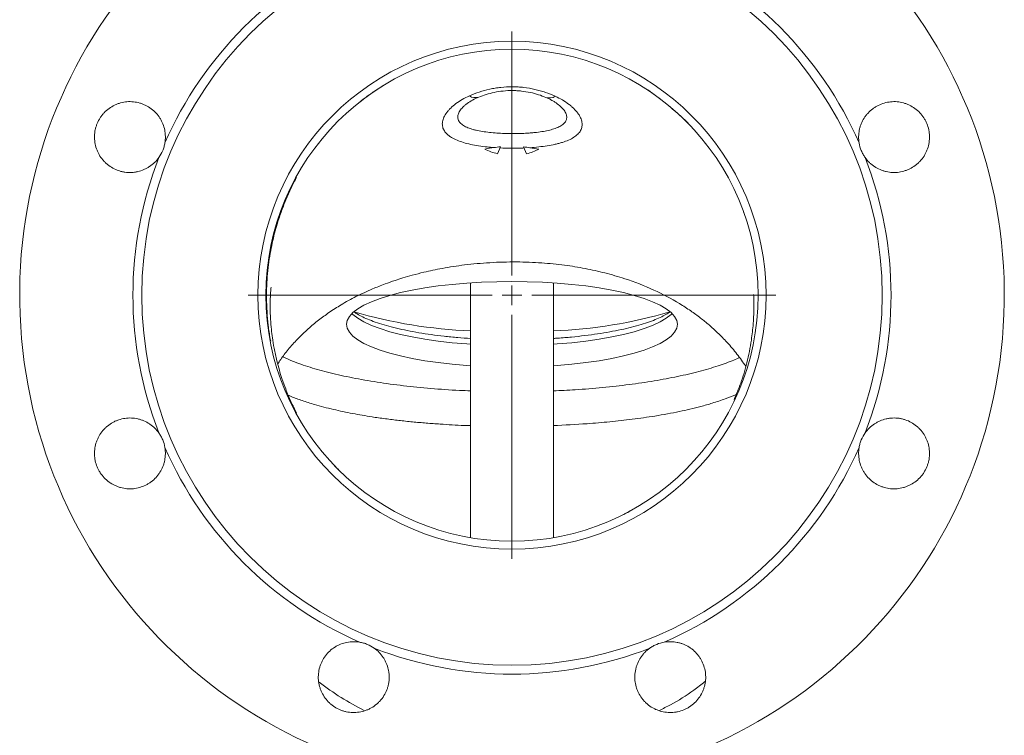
# Model space of a CAD drawing. Header units: millimetres. Extents: x 44 to 335, y -281 to 612.
# Tile 12 of 15: x 64 to 314, y 132 to 314. Entities that reach past the tile are written whole.
import ezdxf

# ---------------------------------------------------------------- set-up
doc = ezdxf.new("R2010")
doc.units = ezdxf.units.MM

# ---------------------------------------------------------------- blocks, each defined once
blk = doc.blocks.new('SW_CENTERMARKSYMBOL_0')
at = {"color": 0, "linetype": 'Continuous', "lineweight": 0}
for p, q in [((0, 5), (0, 67)), ((-5, 0), (-67, 0)), ((0, 0), (-2.5, 0)), ((0, 0), (0, 2.5)), ((0, 0), (0, -2.5)), ((0, 0), (2.5, 0)), ((5, 0), (67, 0)), ((0, -5), (0, -67))]:
    blk.add_line(p, q, dxfattribs=at)

msp = doc.modelspace()

# ---------------------------------------------------------------- linework, layer by layer
at = {"color": 7, "linetype": 'Continuous', "lineweight": 15}
for p, q in [((156.46, 297.45), (153.29, 295.38)), ((186.23, 281.92), (185.45, 280.15)), ((192.11, 281.89), (192.87, 280.15)), ((178.66, 247.34), (178.66, 182.58)), ((199.66, 182.58), (199.66, 247.34)), ((145.08, 199.88), (143.67, 201.38)), ((219, 189.32), (218.45, 188.98)), ((219.01, 189.32), (219, 189.32)), ((219.64, 189.7), (219.01, 189.32))]:
    msp.add_line(p, q, dxfattribs=at)
at = {"color": 8, "linetype": 'Continuous', "lineweight": 15}
for p, q in [((234.13, 287.6), (234.66, 287.04)), ((247.96, 265.37), (247.82, 265.41))]:
    msp.add_line(p, q, dxfattribs=at)
at = {"color": 7, "linetype": 'Continuous', "lineweight": 15, "flags": 128}
for points in [[(178.66, 226.29), (177.67, 226.36), (173.99, 226.68), (170.44, 227.08), (167.05, 227.57), (163.85, 228.14), (160.87, 228.78), (158.12, 229.49), (155.65, 230.26), (153.45, 231.09), (151.56, 231.97), (150, 232.89), (148.77, 233.84), (147.88, 234.82), (147.34, 235.81), (147.16, 236.82), (147.34, 237.82), (147.88, 238.81), (148.77, 239.79), (150, 240.74), (151.56, 241.66), (153.45, 242.54), (155.65, 243.37), (158.12, 244.14), (160.87, 244.85), (163.85, 245.49), (167.05, 246.06), (170.44, 246.55), (173.99, 246.95), (177.67, 247.27), (181.44, 247.5), (185.29, 247.64), (189.16, 247.69)], [(189.16, 247.69), (193.04, 247.64), (196.88, 247.5), (200.66, 247.27), (204.33, 246.95), (207.88, 246.55), (211.27, 246.06), (214.47, 245.49), (217.46, 244.85), (220.2, 244.14), (222.68, 243.37), (224.87, 242.54), (226.76, 241.66), (228.33, 240.74), (229.56, 239.79), (230.45, 238.81), (230.98, 237.82), (231.16, 236.82), (230.98, 235.81), (230.45, 234.82), (229.56, 233.84), (228.33, 232.89), (226.76, 231.97), (224.87, 231.09), (222.68, 230.26), (220.2, 229.49), (217.46, 228.78), (214.47, 228.14), (211.27, 227.57), (207.88, 227.08), (204.33, 226.68), (200.66, 226.36), (199.66, 226.29)]]:
    msp.add_lwpolyline(points, dxfattribs=at)
at = {"color": 8, "linetype": 'Continuous', "lineweight": 15, "flags": 128}
for points in [[(148.5, 239.54), (148.77, 239.29), (150, 238.34), (151.56, 237.42), (153.45, 236.54), (155.65, 235.71), (158.12, 234.94), (160.87, 234.23), (163.85, 233.59), (167.05, 233.02), (170.44, 232.53), (173.99, 232.13), (177.67, 231.81), (178.66, 231.74)], [(199.66, 231.74), (200.66, 231.81), (204.33, 232.13), (207.88, 232.53), (211.27, 233.02), (214.47, 233.59), (217.46, 234.23), (220.2, 234.94), (222.68, 235.71), (224.87, 236.54), (226.76, 237.42), (228.33, 238.34), (229.56, 239.29), (229.82, 239.54)]]:
    msp.add_lwpolyline(points, dxfattribs=at)
at = {"color": 7, "linetype": 'Continuous', "lineweight": 15}
for radius in [94, 64.5, 62.5]:
    msp.add_circle((189.16, 244.2), radius, dxfattribs=at)
for centre, radius, start, end in [((189.16, 244.2), 125, 97.2522, 82.7478), ((189.16, 244.2), 96.25, 113.6937, 156.3063), ((189.16, 244.2), 96.25, 23.6937, 66.3063), ((179.88, 297.12), 2.74, 236.4643, 287.996), ((198.63, 297.04), 2.74, 251.5568, 303.1608), ((188.69, 293.75), 13.99, 242.5388, 256.6176), ((189.62, 293.79), 14.03, 283.3948, 297.0446), ((189.16, 244.2), 96.25, 158.6937, 201.3063), ((189.16, 244.2), 96.25, 338.6937, 21.3063), ((183.04, 354.83), 119.75, 253.4968, 267.9046), ((195.6, 352.91), 117.82, 271.9766, 286.6219), ((189.16, 244.2), 96.25, 203.6937, 246.3063), ((189.16, 244.2), 96.25, 293.6937, 336.3063), ((189.16, 244.2), 96.25, 248.6937, 291.3063)]:
    msp.add_arc(centre, radius, start, end, dxfattribs=at)
for points in [[(152.7, 294.96), (152.89, 295.1), (153.28, 295.37), (153.66, 295.63), (153.85, 295.77)], [(152.7, 294.96), (152.69, 294.95), (152.68, 294.94), (152.67, 294.93)], [(235.21, 286.45), (235.2, 286.46), (235.19, 286.47), (235.18, 286.48)], [(184.59, 281.71), (183.8, 281.61), (183.02, 281.49), (182.24, 281.34)], [(186.23, 281.92), (185.68, 281.85), (185.13, 281.78), (184.59, 281.71)], [(193.68, 281.68), (193.16, 281.75), (192.63, 281.82), (192.11, 281.89)], [(196, 281.3), (195.23, 281.45), (194.46, 281.58), (193.68, 281.68)], [(144.26, 200.72), (144.27, 200.71), (144.27, 200.71), (144.28, 200.7)], [(145.56, 199.42), (145.34, 199.63), (144.91, 200.05), (144.49, 200.49), (144.28, 200.7)], [(219.11, 189.34), (218.85, 189.2), (218.33, 188.92), (217.8, 188.64), (217.54, 188.51)], [(219.11, 189.34), (219.11, 189.34), (219.12, 189.34), (219.12, 189.34)]]:
    msp.add_open_spline(points, degree=3, dxfattribs=at)
for points, knots in [([(178.37, 294.84), (179.95, 295.55), (181.65, 296.13), (183.96, 296.64), (184.43, 296.73), (185.38, 296.88), (185.86, 296.95), (187.29, 297.1), (188.26, 297.16), (189.72, 297.15), (190.21, 297.14), (191.19, 297.08), (191.68, 297.04), (193.12, 296.87), (194.06, 296.71), (195.43, 296.39), (195.88, 296.28), (196.78, 296.02), (197.22, 295.88), (198.51, 295.44), (199.33, 295.11), (200.13, 294.75)], [0, 0, 0, 0, 0.25, 0.25, 0.3125, 0.3125, 0.375, 0.375, 0.5, 0.5, 0.5625, 0.5625, 0.625, 0.625, 0.75, 0.75, 0.8125, 0.8125, 0.875, 0.875, 1, 1, 1, 1]), ([(197.76, 294.44), (197.17, 294.7), (196.54, 294.93), (195.22, 295.36), (194.52, 295.54), (193.09, 295.85), (192.34, 295.98), (191.19, 296.1), (190.8, 296.14), (190.01, 296.18), (189.62, 296.19), (188.45, 296.2), (187.68, 296.16), (186.14, 296), (185.38, 295.88), (183.94, 295.58), (183.26, 295.4), (181.95, 294.99), (181.33, 294.76), (180.73, 294.52)], [0, 0, 0, 0, 0.125, 0.125, 0.25, 0.25, 0.375, 0.375, 0.4375, 0.4375, 0.5, 0.5, 0.625, 0.625, 0.75, 0.75, 0.875, 0.875, 1, 1, 1, 1]), ([(227.35, 293.6), (226.86, 293.98), (225.69, 294.88), (224.37, 295.87), (223.56, 296.41), (223.45, 296.48)], [0, 0, 0, 0, 0.381044, 0.912102, 1, 1, 1, 1]), ([(101.03, 282.87), (101.12, 283.42), (101.16, 283.96), (101.15, 284.78), (101.13, 285.05), (101.08, 285.59), (101.03, 285.87), (100.87, 286.68), (100.72, 287.2), (100.42, 287.96), (100.3, 288.21), (100.06, 288.7), (99.92, 288.94), (99.48, 289.63), (99.15, 290.06), (98.41, 290.87), (98, 291.24), (97.13, 291.9), (96.67, 292.18), (95.93, 292.55), (95.68, 292.66), (95.17, 292.86), (94.91, 292.95), (94.12, 293.18), (93.59, 293.28), (92.77, 293.36), (92.49, 293.37), (91.94, 293.38), (91.67, 293.37), (90.86, 293.3), (90.32, 293.21), (89.52, 292.99), (89.26, 292.9), (88.75, 292.71), (88.5, 292.61), (87.76, 292.25), (87.29, 291.97), (86.4, 291.32), (85.99, 290.96), (85.43, 290.37), (85.25, 290.16), (84.91, 289.73), (84.75, 289.5), (84.3, 288.81), (84.05, 288.33), (83.74, 287.57), (83.64, 287.32), (83.48, 286.79), (83.41, 286.53), (83.24, 285.72), (83.17, 285.18), (83.14, 284.09), (83.18, 283.54), (83.34, 282.46), (83.48, 281.93), (83.75, 281.15), (83.85, 280.9), (84.08, 280.4), (84.2, 280.15), (84.61, 279.44), (84.92, 279), (85.45, 278.37), (85.64, 278.16), (86.03, 277.78), (86.23, 277.6), (86.86, 277.08), (87.31, 276.77), (88.28, 276.24), (88.78, 276.02), (89.55, 275.76), (89.81, 275.68), (90.35, 275.56), (90.62, 275.5), (91.43, 275.39), (91.98, 275.36), (92.8, 275.4), (93.07, 275.42), (93.61, 275.49), (93.88, 275.54), (94.69, 275.72), (95.2, 275.89), (95.95, 276.21), (96.2, 276.33), (96.68, 276.6), (96.92, 276.74), (97.6, 277.19), (98.03, 277.54), (98.81, 278.3), (99.17, 278.72), (99.49, 279.17)], [0, 0, 0, 0, 0.03125, 0.03125, 0.046875, 0.046875, 0.0625, 0.0625, 0.09375, 0.09375, 0.109375, 0.109375, 0.125, 0.125, 0.15625, 0.15625, 0.1875, 0.1875, 0.21875, 0.21875, 0.234375, 0.234375, 0.25, 0.25, 0.28125, 0.28125, 0.296875, 0.296875, 0.3125, 0.3125, 0.34375, 0.34375, 0.359375, 0.359375, 0.375, 0.375, 0.40625, 0.40625, 0.4375, 0.4375, 0.453125, 0.453125, 0.46875, 0.46875, 0.5, 0.5, 0.515625, 0.515625, 0.53125, 0.53125, 0.5625, 0.5625, 0.59375, 0.59375, 0.625, 0.625, 0.640625, 0.640625, 0.65625, 0.65625, 0.6875, 0.6875, 0.703125, 0.703125, 0.71875, 0.71875, 0.75, 0.75, 0.78125, 0.78125, 0.796875, 0.796875, 0.8125, 0.8125, 0.84375, 0.84375, 0.859375, 0.859375, 0.875, 0.875, 0.90625, 0.90625, 0.921875, 0.921875, 0.9375, 0.9375, 0.96875, 0.96875, 1, 1, 1, 1]), ([(184.59, 281.71), (184.2, 281.74), (183.82, 281.77), (183.06, 281.84), (182.68, 281.88), (181.58, 282.02), (180.86, 282.12), (179.49, 282.35), (178.83, 282.48), (177.57, 282.78), (176.96, 282.95), (175.27, 283.5), (174.31, 283.93), (173.35, 284.57), (173.16, 284.7), (172.83, 284.98), (172.67, 285.12), (172.25, 285.55), (172.02, 285.86), (171.77, 286.34), (171.69, 286.5), (171.58, 286.84), (171.54, 287.02), (171.45, 287.55), (171.46, 287.91), (171.58, 288.65), (171.7, 289.04), (172.06, 289.82), (172.29, 290.21), (172.73, 290.79), (172.89, 290.98), (173.23, 291.37), (173.42, 291.56), (174.01, 292.14), (174.45, 292.51), (175.43, 293.23), (175.96, 293.58), (177.11, 294.24), (177.72, 294.55), (178.37, 294.84)], [0, 0, 0, 0, 0.03125, 0.03125, 0.0625, 0.0625, 0.125, 0.125, 0.1875, 0.1875, 0.25, 0.25, 0.375, 0.375, 0.40625, 0.40625, 0.4375, 0.4375, 0.5, 0.5, 0.53125, 0.53125, 0.5625, 0.5625, 0.625, 0.625, 0.6875, 0.6875, 0.75, 0.75, 0.78125, 0.78125, 0.8125, 0.8125, 0.875, 0.875, 0.9375, 0.9375, 1, 1, 1, 1]), ([(180.73, 294.52), (180.18, 294.29), (179.66, 294.04), (178.67, 293.5), (178.22, 293.22), (177.61, 292.77), (177.41, 292.62), (177.04, 292.31), (176.87, 292.16), (176.39, 291.68), (176.13, 291.36), (175.71, 290.72), (175.56, 290.39), (175.39, 289.77), (175.37, 289.47), (175.43, 289.03), (175.47, 288.89), (175.57, 288.61), (175.64, 288.48), (175.89, 288.09), (176.11, 287.86), (176.52, 287.52), (176.68, 287.42), (177.01, 287.21), (177.18, 287.11), (177.74, 286.83), (178.15, 286.67), (178.83, 286.44), (179.06, 286.37), (179.55, 286.24), (179.8, 286.17), (180.59, 285.99), (181.13, 285.89), (182.26, 285.7), (182.85, 285.63), (184.06, 285.49), (184.69, 285.44), (186.59, 285.3), (187.88, 285.26), (189.52, 285.26), (189.85, 285.26), (190.51, 285.27), (190.83, 285.28), (191.81, 285.3), (192.45, 285.33), (193.4, 285.4), (193.71, 285.42), (194.33, 285.47), (194.65, 285.5), (195.56, 285.59), (196.15, 285.67), (197.29, 285.84), (197.83, 285.94), (198.88, 286.18), (199.37, 286.31), (200.05, 286.53), (200.27, 286.6), (200.69, 286.77), (200.89, 286.86), (201.45, 287.13), (201.78, 287.33), (202.33, 287.77), (202.56, 288.01), (202.89, 288.52), (203, 288.79), (203.06, 289.23), (203.07, 289.38), (203.05, 289.68), (203.02, 289.84), (202.89, 290.3), (202.75, 290.62), (202.44, 291.1), (202.32, 291.27), (202.05, 291.59), (201.91, 291.75), (201.43, 292.22), (201.07, 292.53), (200.45, 292.99), (200.24, 293.13), (199.79, 293.42), (199.55, 293.56), (198.83, 293.96), (198.31, 294.21), (197.76, 294.44)], [0, 0, 0, 0, 0.03125, 0.03125, 0.0625, 0.0625, 0.078125, 0.078125, 0.09375, 0.09375, 0.125, 0.125, 0.15625, 0.15625, 0.1875, 0.1875, 0.203125, 0.203125, 0.21875, 0.21875, 0.25, 0.25, 0.265625, 0.265625, 0.28125, 0.28125, 0.3125, 0.3125, 0.328125, 0.328125, 0.34375, 0.34375, 0.375, 0.375, 0.40625, 0.40625, 0.4375, 0.4375, 0.5, 0.5, 0.515625, 0.515625, 0.53125, 0.53125, 0.5625, 0.5625, 0.578125, 0.578125, 0.59375, 0.59375, 0.625, 0.625, 0.65625, 0.65625, 0.6875, 0.6875, 0.703125, 0.703125, 0.71875, 0.71875, 0.75, 0.75, 0.78125, 0.78125, 0.8125, 0.8125, 0.828125, 0.828125, 0.84375, 0.84375, 0.875, 0.875, 0.890625, 0.890625, 0.90625, 0.90625, 0.9375, 0.9375, 0.953125, 0.953125, 0.96875, 0.96875, 1, 1, 1, 1]), ([(200.13, 294.75), (200.77, 294.45), (201.38, 294.14), (202.51, 293.47), (203.04, 293.12), (203.78, 292.57), (204.01, 292.38), (204.45, 292.01), (204.66, 291.82), (205.24, 291.24), (205.58, 290.85), (206.02, 290.27), (206.15, 290.07), (206.38, 289.67), (206.48, 289.48), (206.75, 288.9), (206.87, 288.52), (206.98, 287.77), (206.99, 287.4), (206.87, 286.7), (206.75, 286.36), (206.4, 285.72), (206.16, 285.41), (205.59, 284.84), (205.25, 284.57), (204.46, 284.07), (204.02, 283.83), (203.05, 283.4), (202.52, 283.21), (201.67, 282.94), (201.37, 282.86), (200.76, 282.7), (200.45, 282.62), (199.49, 282.4), (198.82, 282.28), (197.43, 282.05), (196.71, 281.96), (195.21, 281.8), (194.45, 281.73), (193.68, 281.68)], [0, 0, 0, 0, 0.0625, 0.0625, 0.125, 0.125, 0.15625, 0.15625, 0.1875, 0.1875, 0.25, 0.25, 0.28125, 0.28125, 0.3125, 0.3125, 0.375, 0.375, 0.4375, 0.4375, 0.5, 0.5, 0.5625, 0.5625, 0.625, 0.625, 0.6875, 0.6875, 0.75, 0.75, 0.78125, 0.78125, 0.8125, 0.8125, 0.875, 0.875, 0.9375, 0.9375, 1, 1, 1, 1]), ([(234.66, 287.05), (233.99, 287.74), (232.79, 288.99), (230.9, 290.7), (229.54, 291.86), (228.74, 292.5), (228.56, 292.65)], [0, 0, 0, 0, 0.379152, 0.683918, 0.929565, 1, 1, 1, 1]), ([(278.83, 279.17), (279.15, 278.72), (279.51, 278.3), (280.09, 277.73), (280.3, 277.55), (280.72, 277.21), (280.94, 277.04), (281.63, 276.59), (282.11, 276.33), (282.86, 276), (283.11, 275.91), (283.64, 275.74), (283.9, 275.66), (284.7, 275.48), (285.24, 275.41), (286.33, 275.36), (286.89, 275.39), (287.97, 275.54), (288.5, 275.67), (289.28, 275.93), (289.54, 276.03), (290.04, 276.25), (290.28, 276.37), (291, 276.76), (291.45, 277.07), (292.09, 277.59), (292.29, 277.78), (292.68, 278.16), (292.87, 278.36), (293.4, 278.99), (293.71, 279.43), (294.12, 280.15), (294.24, 280.39), (294.47, 280.89), (294.57, 281.14), (294.84, 281.91), (294.98, 282.45), (295.15, 283.54), (295.18, 284.08), (295.16, 284.9), (295.14, 285.17), (295.07, 285.71), (295.03, 285.99), (294.86, 286.79), (294.69, 287.31), (294.38, 288.07), (294.27, 288.32), (294.01, 288.8), (293.87, 289.04), (293.43, 289.73), (293.09, 290.16), (292.34, 290.95), (291.92, 291.32), (291.04, 291.96), (290.57, 292.24), (289.83, 292.6), (289.58, 292.71), (289.07, 292.9), (288.81, 292.99), (288.02, 293.2), (287.48, 293.3), (286.66, 293.37), (286.38, 293.38), (285.84, 293.37), (285.56, 293.36), (284.75, 293.28), (284.21, 293.18), (283.15, 292.87), (282.64, 292.68), (281.91, 292.31), (281.68, 292.18), (281.21, 291.89), (280.98, 291.74), (280.32, 291.24), (279.92, 290.88), (279.37, 290.27), (279.19, 290.07), (278.86, 289.63), (278.7, 289.4), (278.26, 288.71), (278.01, 288.22), (277.71, 287.46), (277.62, 287.2), (277.46, 286.68), (277.4, 286.41), (277.24, 285.6), (277.18, 285.06), (277.16, 283.97), (277.2, 283.42), (277.3, 282.87)], [0, 0, 0, 0, 0.03125, 0.03125, 0.046875, 0.046875, 0.0625, 0.0625, 0.09375, 0.09375, 0.109375, 0.109375, 0.125, 0.125, 0.15625, 0.15625, 0.1875, 0.1875, 0.21875, 0.21875, 0.234375, 0.234375, 0.25, 0.25, 0.28125, 0.28125, 0.296875, 0.296875, 0.3125, 0.3125, 0.34375, 0.34375, 0.359375, 0.359375, 0.375, 0.375, 0.40625, 0.40625, 0.4375, 0.4375, 0.453125, 0.453125, 0.46875, 0.46875, 0.5, 0.5, 0.515625, 0.515625, 0.53125, 0.53125, 0.5625, 0.5625, 0.59375, 0.59375, 0.625, 0.625, 0.640625, 0.640625, 0.65625, 0.65625, 0.6875, 0.6875, 0.703125, 0.703125, 0.71875, 0.71875, 0.75, 0.75, 0.78125, 0.78125, 0.796875, 0.796875, 0.8125, 0.8125, 0.84375, 0.84375, 0.859375, 0.859375, 0.875, 0.875, 0.90625, 0.90625, 0.921875, 0.921875, 0.9375, 0.9375, 0.96875, 0.96875, 1, 1, 1, 1]), ([(99.49, 279.17), (99.88, 279.71), (100.21, 280.3), (100.6, 281.25), (100.71, 281.57), (100.9, 282.22), (100.97, 282.54), (101.03, 282.87)], [0, 0, 0, 0, 0.5, 0.5, 0.75, 0.75, 1, 1, 1, 1]), ([(277.3, 282.87), (277.41, 282.21), (277.59, 281.57), (277.98, 280.62), (278.13, 280.31), (278.46, 279.72), (278.64, 279.44), (278.83, 279.17)], [0, 0, 0, 0, 0.5, 0.5, 0.75, 0.75, 1, 1, 1, 1]), ([(192.28, 281.6), (191.77, 281.58), (191.25, 281.56), (190.21, 281.54), (189.68, 281.54), (188.11, 281.54), (187.07, 281.57), (186.05, 281.62)], [0, 0, 0, 0, 0.25, 0.25, 0.5, 0.5, 1, 1, 1, 1]), ([(129.67, 226.73), (129.92, 227.12), (130.68, 228.3), (132.37, 230.5), (134.7, 233.13), (137.31, 235.63), (140, 237.86), (142.79, 239.89), (145.93, 241.91), (149.61, 243.93), (153.36, 245.67), (156.69, 247), (159.28, 247.91), (161.59, 248.65), (164.01, 249.35), (167.32, 250.19), (171.74, 251.12), (177.32, 251.97), (183.64, 252.55), (190.19, 252.72), (196.54, 252.48), (202.35, 251.9), (207.71, 251.04), (212.81, 249.9), (218.67, 248.2), (225.09, 245.71), (230.59, 242.8), (234.47, 240.3), (236.97, 238.49), (239.24, 236.64), (241.51, 234.58), (243.91, 232.12), (246.34, 229.29), (247.79, 227.19), (248.52, 226.14)], [0, 0, 0, 0, 0.011525, 0.034828, 0.060919, 0.088404, 0.114267, 0.138655, 0.166277, 0.198369, 0.232715, 0.258411, 0.278409, 0.293931, 0.312376, 0.334823, 0.370314, 0.412733, 0.459577, 0.509743, 0.556164, 0.598852, 0.637903, 0.675603, 0.714218, 0.772638, 0.827626, 0.852923, 0.875891, 0.896509, 0.918029, 0.943216, 0.971712, 1, 1, 1, 1]), ([(134.48, 214.26), (133.98, 215.25), (132.95, 217.29), (131.75, 220.18), (130.79, 222.85), (130.06, 225.23), (129.37, 227.79), (128.77, 230.58), (128.33, 233.27), (128.04, 235.67), (127.83, 238.24), (127.74, 240.99), (127.78, 243.34), (127.88, 245.06), (127.98, 246.16), (127.98, 246.22), (127.98, 246.25)], [0, 0, 0, 0, 0.080452, 0.167078, 0.238354, 0.295201, 0.35767, 0.440292, 0.509947, 0.567422, 0.641066, 0.72454, 0.795754, 0.859207, 0.924702, 1, 1, 1, 1]), ([(250.52, 244.41), (250.52, 244.36), (250.52, 244.26), (250.59, 242.75), (250.6, 240.22), (250.43, 236.79), (249.92, 232.26), (248.9, 227.13), (247.4, 222.05), (246.13, 219.05), (245.55, 217.68)], [0, 0, 0, 0, 0.099856, 0.200605, 0.30029, 0.408221, 0.530894, 0.703126, 0.864258, 1, 1, 1, 1]), ([(178.66, 233.21), (177.57, 233.29), (175.29, 233.45), (171.95, 233.78), (168.65, 234.19), (165.5, 234.67), (162.53, 235.22), (159.77, 235.83), (157.23, 236.48), (154.95, 237.19), (152.93, 237.92), (151.21, 238.68), (149.92, 239.36), (149.33, 239.77), (149.1, 239.93)], [0, 0, 0, 0, 0.08086, 0.168489, 0.256021, 0.34342, 0.430643, 0.51763, 0.604304, 0.690559, 0.776254, 0.8612, 0.945166, 1, 1, 1, 1]), ([(229.31, 239.99), (229.16, 239.88), (228.69, 239.53), (227.58, 238.92), (226, 238.18), (224.12, 237.44), (221.96, 236.74), (219.53, 236.07), (216.88, 235.45), (214, 234.88), (210.93, 234.37), (207.69, 233.93), (204.31, 233.57), (201.62, 233.33), (200.04, 233.24), (199.66, 233.22)], [0, 0, 0, 0, 0.037616, 0.118606, 0.200807, 0.284195, 0.36856, 0.45368, 0.539366, 0.625473, 0.711893, 0.798545, 0.88537, 0.972321, 1, 1, 1, 1]), ([(130.95, 228.57), (131.76, 228.19), (133.77, 227.25), (137.82, 225.87), (142.9, 224.45), (148.62, 223.19), (154.85, 222.09), (161.51, 221.18), (168.52, 220.49), (174.27, 220.07), (177.71, 219.95), (178.66, 219.91)], [0, 0, 0, 0, 0.083825, 0.20845, 0.332679, 0.456941, 0.581601, 0.70585, 0.829016, 0.952583, 1, 1, 1, 1]), ([(199.66, 219.91), (201.51, 219.99), (205.77, 220.18), (212.22, 220.72), (218.95, 221.47), (225.33, 222.41), (231.28, 223.53), (236.73, 224.81), (241.48, 226.22), (244.88, 227.42), (246.45, 228.16), (246.91, 228.38)], [0, 0, 0, 0, 0.0938218, 0.2162006, 0.3389648, 0.4613515, 0.5850306, 0.709094, 0.832779, 0.9505956, 1, 1, 1, 1]), ([(99.49, 209.22), (99.17, 209.67), (98.82, 210.09), (98.23, 210.66), (98.03, 210.84), (97.6, 211.18), (97.38, 211.35), (96.69, 211.8), (96.22, 212.06), (95.47, 212.39), (95.21, 212.48), (94.69, 212.65), (94.42, 212.73), (93.62, 212.91), (93.08, 212.98), (91.99, 213.03), (91.43, 213), (90.35, 212.85), (89.82, 212.72), (89.05, 212.46), (88.79, 212.36), (88.28, 212.14), (88.04, 212.02), (87.32, 211.63), (86.87, 211.32), (86.24, 210.8), (86.03, 210.61), (85.64, 210.23), (85.45, 210.03), (84.93, 209.41), (84.61, 208.96), (84.2, 208.24), (84.08, 208), (83.85, 207.5), (83.75, 207.25), (83.48, 206.48), (83.35, 205.94), (83.18, 204.85), (83.14, 204.31), (83.17, 203.49), (83.19, 203.22), (83.25, 202.68), (83.3, 202.4), (83.47, 201.6), (83.63, 201.08), (83.94, 200.32), (84.06, 200.08), (84.31, 199.59), (84.45, 199.35), (84.9, 198.66), (85.23, 198.23), (85.98, 197.44), (86.4, 197.07), (87.28, 196.43), (87.75, 196.15), (88.49, 195.79), (88.74, 195.68), (89.26, 195.49), (89.52, 195.4), (90.31, 195.19), (90.84, 195.09), (91.66, 195.02), (91.94, 195.01), (92.49, 195.02), (92.76, 195.03), (93.57, 195.11), (94.11, 195.21), (95.17, 195.52), (95.68, 195.71), (96.41, 196.08), (96.65, 196.21), (97.11, 196.5), (97.34, 196.65), (98, 197.15), (98.4, 197.51), (98.96, 198.12), (99.13, 198.32), (99.47, 198.76), (99.63, 198.99), (100.06, 199.68), (100.31, 200.17), (100.61, 200.93), (100.7, 201.19), (100.86, 201.71), (100.93, 201.98), (101.09, 202.79), (101.14, 203.33), (101.16, 204.42), (101.12, 204.97), (101.03, 205.52)], [0, 0, 0, 0, 0.03125, 0.03125, 0.046875, 0.046875, 0.0625, 0.0625, 0.09375, 0.09375, 0.109375, 0.109375, 0.125, 0.125, 0.15625, 0.15625, 0.1875, 0.1875, 0.21875, 0.21875, 0.234375, 0.234375, 0.25, 0.25, 0.28125, 0.28125, 0.296875, 0.296875, 0.3125, 0.3125, 0.34375, 0.34375, 0.359375, 0.359375, 0.375, 0.375, 0.40625, 0.40625, 0.4375, 0.4375, 0.453125, 0.453125, 0.46875, 0.46875, 0.5, 0.5, 0.515625, 0.515625, 0.53125, 0.53125, 0.5625, 0.5625, 0.59375, 0.59375, 0.625, 0.625, 0.640625, 0.640625, 0.65625, 0.65625, 0.6875, 0.6875, 0.703125, 0.703125, 0.71875, 0.71875, 0.75, 0.75, 0.78125, 0.78125, 0.796875, 0.796875, 0.8125, 0.8125, 0.84375, 0.84375, 0.859375, 0.859375, 0.875, 0.875, 0.90625, 0.90625, 0.921875, 0.921875, 0.9375, 0.9375, 0.96875, 0.96875, 1, 1, 1, 1]), ([(277.3, 205.52), (277.2, 204.97), (277.16, 204.43), (277.17, 203.61), (277.19, 203.34), (277.25, 202.8), (277.29, 202.52), (277.45, 201.72), (277.61, 201.19), (277.91, 200.43), (278.02, 200.18), (278.27, 199.69), (278.4, 199.45), (278.84, 198.76), (279.17, 198.33), (279.91, 197.52), (280.32, 197.15), (281.2, 196.49), (281.66, 196.21), (282.39, 195.84), (282.64, 195.73), (283.16, 195.53), (283.42, 195.44), (284.2, 195.21), (284.74, 195.11), (285.56, 195.03), (285.83, 195.02), (286.38, 195.01), (286.65, 195.02), (287.47, 195.09), (288, 195.19), (288.8, 195.4), (289.06, 195.49), (289.58, 195.68), (289.83, 195.79), (290.56, 196.14), (291.03, 196.42), (291.92, 197.07), (292.33, 197.43), (292.89, 198.02), (293.07, 198.23), (293.41, 198.66), (293.57, 198.89), (294.02, 199.58), (294.27, 200.06), (294.59, 200.82), (294.68, 201.07), (294.84, 201.6), (294.91, 201.86), (295.08, 202.67), (295.15, 203.21), (295.18, 204.3), (295.15, 204.86), (294.98, 205.93), (294.85, 206.46), (294.58, 207.24), (294.47, 207.49), (294.25, 207.99), (294.12, 208.24), (293.72, 208.95), (293.4, 209.39), (292.87, 210.02), (292.69, 210.23), (292.3, 210.61), (292.09, 210.79), (291.46, 211.31), (291.01, 211.62), (290.05, 212.15), (289.55, 212.37), (288.77, 212.63), (288.51, 212.71), (287.98, 212.83), (287.71, 212.89), (286.89, 213), (286.34, 213.03), (285.53, 212.99), (285.26, 212.97), (284.71, 212.9), (284.44, 212.85), (283.64, 212.67), (283.12, 212.5), (282.37, 212.18), (282.12, 212.06), (281.64, 211.79), (281.4, 211.65), (280.72, 211.2), (280.3, 210.86), (279.51, 210.09), (279.15, 209.67), (278.83, 209.22)], [0, 0, 0, 0, 0.03125, 0.03125, 0.046875, 0.046875, 0.0625, 0.0625, 0.09375, 0.09375, 0.109375, 0.109375, 0.125, 0.125, 0.15625, 0.15625, 0.1875, 0.1875, 0.21875, 0.21875, 0.234375, 0.234375, 0.25, 0.25, 0.28125, 0.28125, 0.296875, 0.296875, 0.3125, 0.3125, 0.34375, 0.34375, 0.359375, 0.359375, 0.375, 0.375, 0.40625, 0.40625, 0.4375, 0.4375, 0.453125, 0.453125, 0.46875, 0.46875, 0.5, 0.5, 0.515625, 0.515625, 0.53125, 0.53125, 0.5625, 0.5625, 0.59375, 0.59375, 0.625, 0.625, 0.640625, 0.640625, 0.65625, 0.65625, 0.6875, 0.6875, 0.703125, 0.703125, 0.71875, 0.71875, 0.75, 0.75, 0.78125, 0.78125, 0.796875, 0.796875, 0.8125, 0.8125, 0.84375, 0.84375, 0.859375, 0.859375, 0.875, 0.875, 0.90625, 0.90625, 0.921875, 0.921875, 0.9375, 0.9375, 0.96875, 0.96875, 1, 1, 1, 1]), ([(101.03, 205.52), (100.92, 206.18), (100.73, 206.82), (100.34, 207.77), (100.19, 208.08), (99.86, 208.67), (99.69, 208.95), (99.49, 209.22)], [0, 0, 0, 0, 0.5, 0.5, 0.75, 0.75, 1, 1, 1, 1]), ([(278.83, 209.22), (278.44, 208.68), (278.12, 208.09), (277.72, 207.14), (277.61, 206.82), (277.43, 206.17), (277.35, 205.85), (277.3, 205.52)], [0, 0, 0, 0, 0.5, 0.5, 0.75, 0.75, 1, 1, 1, 1]), ([(150.49, 156.06), (149.94, 156.15), (149.4, 156.19), (148.58, 156.18), (148.31, 156.17), (147.76, 156.11), (147.49, 156.07), (146.68, 155.91), (146.16, 155.75), (145.4, 155.45), (145.15, 155.34), (144.66, 155.09), (144.42, 154.95), (143.73, 154.51), (143.29, 154.18), (142.49, 153.45), (142.12, 153.03), (141.46, 152.16), (141.17, 151.7), (140.81, 150.96), (140.69, 150.71), (140.49, 150.2), (140.41, 149.94), (140.18, 149.15), (140.08, 148.62), (140, 147.8), (139.98, 147.52), (139.98, 146.98), (139.99, 146.7), (140.06, 145.89), (140.15, 145.35), (140.37, 144.56), (140.45, 144.29), (140.65, 143.78), (140.75, 143.53), (141.11, 142.8), (141.39, 142.32), (142.04, 141.43), (142.4, 141.03), (142.99, 140.46), (143.2, 140.29), (143.63, 139.95), (143.85, 139.79), (144.54, 139.34), (145.03, 139.08), (145.78, 138.77), (146.04, 138.68), (146.56, 138.51), (146.83, 138.44), (147.63, 138.27), (148.17, 138.21), (149.27, 138.18), (149.82, 138.21), (150.9, 138.38), (151.43, 138.51), (152.2, 138.78), (152.46, 138.88), (152.96, 139.11), (153.2, 139.24), (153.91, 139.64), (154.36, 139.95), (154.99, 140.48), (155.19, 140.67), (155.58, 141.06), (155.76, 141.26), (156.28, 141.89), (156.59, 142.35), (157.12, 143.31), (157.34, 143.81), (157.6, 144.59), (157.67, 144.85), (157.8, 145.38), (157.85, 145.65), (157.97, 146.47), (157.99, 147.01), (157.96, 147.83), (157.94, 148.1), (157.87, 148.64), (157.82, 148.92), (157.63, 149.72), (157.47, 150.24), (157.14, 150.99), (157.02, 151.23), (156.76, 151.72), (156.62, 151.95), (156.16, 152.64), (155.82, 153.06), (155.06, 153.84), (154.64, 154.21), (154.19, 154.53)], [0, 0, 0, 0, 0.03125, 0.03125, 0.046875, 0.046875, 0.0625, 0.0625, 0.09375, 0.09375, 0.109375, 0.109375, 0.125, 0.125, 0.15625, 0.15625, 0.1875, 0.1875, 0.21875, 0.21875, 0.234375, 0.234375, 0.25, 0.25, 0.28125, 0.28125, 0.296875, 0.296875, 0.3125, 0.3125, 0.34375, 0.34375, 0.359375, 0.359375, 0.375, 0.375, 0.40625, 0.40625, 0.4375, 0.4375, 0.453125, 0.453125, 0.46875, 0.46875, 0.5, 0.5, 0.515625, 0.515625, 0.53125, 0.53125, 0.5625, 0.5625, 0.59375, 0.59375, 0.625, 0.625, 0.640625, 0.640625, 0.65625, 0.65625, 0.6875, 0.6875, 0.703125, 0.703125, 0.71875, 0.71875, 0.75, 0.75, 0.78125, 0.78125, 0.796875, 0.796875, 0.8125, 0.8125, 0.84375, 0.84375, 0.859375, 0.859375, 0.875, 0.875, 0.90625, 0.90625, 0.921875, 0.921875, 0.9375, 0.9375, 0.96875, 0.96875, 1, 1, 1, 1]), ([(154.19, 154.53), (153.65, 154.91), (153.06, 155.24), (152.11, 155.63), (151.79, 155.75), (151.14, 155.93), (150.81, 156.01), (150.49, 156.06)], [0, 0, 0, 0, 0.5, 0.5, 0.75, 0.75, 1, 1, 1, 1]), ([(224.13, 154.53), (223.68, 154.21), (223.27, 153.85), (222.7, 153.27), (222.52, 153.06), (222.17, 152.64), (222.01, 152.41), (221.55, 151.73), (221.29, 151.25), (220.97, 150.5), (220.87, 150.24), (220.7, 149.72), (220.63, 149.45), (220.45, 148.65), (220.37, 148.11), (220.33, 147.02), (220.36, 146.47), (220.51, 145.39), (220.63, 144.86), (220.89, 144.08), (220.99, 143.82), (221.21, 143.32), (221.34, 143.07), (221.73, 142.36), (222.04, 141.91), (222.56, 141.27), (222.74, 141.06), (223.13, 140.67), (223.33, 140.49), (223.95, 139.96), (224.4, 139.65), (225.12, 139.24), (225.36, 139.11), (225.86, 138.89), (226.11, 138.78), (226.88, 138.51), (227.41, 138.38), (228.5, 138.21), (229.05, 138.18), (229.86, 138.2), (230.14, 138.22), (230.68, 138.28), (230.95, 138.33), (231.76, 138.5), (232.28, 138.66), (233.03, 138.97), (233.28, 139.09), (233.77, 139.35), (234.01, 139.49), (234.7, 139.93), (235.12, 140.27), (235.92, 141.02), (236.29, 141.44), (236.93, 142.32), (237.21, 142.78), (237.57, 143.52), (237.68, 143.78), (237.87, 144.29), (237.95, 144.55), (238.17, 145.34), (238.26, 145.88), (238.33, 146.7), (238.35, 146.97), (238.34, 147.52), (238.33, 147.79), (238.25, 148.61), (238.15, 149.14), (237.84, 150.2), (237.64, 150.71), (237.28, 151.44), (237.15, 151.68), (236.86, 152.15), (236.7, 152.37), (236.21, 153.03), (235.84, 153.44), (235.24, 153.99), (235.03, 154.17), (234.6, 154.5), (234.37, 154.66), (233.67, 155.1), (233.19, 155.34), (232.43, 155.65), (232.17, 155.74), (231.64, 155.89), (231.37, 155.96), (230.57, 156.12), (230.03, 156.18), (228.94, 156.2), (228.38, 156.15), (227.84, 156.06)], [0, 0, 0, 0, 0.03125, 0.03125, 0.046875, 0.046875, 0.0625, 0.0625, 0.09375, 0.09375, 0.109375, 0.109375, 0.125, 0.125, 0.15625, 0.15625, 0.1875, 0.1875, 0.21875, 0.21875, 0.234375, 0.234375, 0.25, 0.25, 0.28125, 0.28125, 0.296875, 0.296875, 0.3125, 0.3125, 0.34375, 0.34375, 0.359375, 0.359375, 0.375, 0.375, 0.40625, 0.40625, 0.4375, 0.4375, 0.453125, 0.453125, 0.46875, 0.46875, 0.5, 0.5, 0.515625, 0.515625, 0.53125, 0.53125, 0.5625, 0.5625, 0.59375, 0.59375, 0.625, 0.625, 0.640625, 0.640625, 0.65625, 0.65625, 0.6875, 0.6875, 0.703125, 0.703125, 0.71875, 0.71875, 0.75, 0.75, 0.78125, 0.78125, 0.796875, 0.796875, 0.8125, 0.8125, 0.84375, 0.84375, 0.859375, 0.859375, 0.875, 0.875, 0.90625, 0.90625, 0.921875, 0.921875, 0.9375, 0.9375, 0.96875, 0.96875, 1, 1, 1, 1]), ([(227.84, 156.06), (227.18, 155.95), (226.53, 155.77), (225.58, 155.37), (225.28, 155.22), (224.69, 154.9), (224.41, 154.72), (224.13, 154.53)], [0, 0, 0, 0, 0.5, 0.5, 0.75, 0.75, 1, 1, 1, 1]), ([(140.19, 145.94), (142.01, 144.57), (145.62, 141.86), (149.65, 139.76), (151.65, 138.72)], [0, 0, 0, 0, 0.504439, 1, 1, 1, 1]), ([(226.58, 138.73), (227.52, 139.19), (230.55, 140.69), (234.44, 143.14), (237.21, 145.3), (238.16, 146.03)], [0, 0, 0, 0, 0.228668, 0.737035, 1, 1, 1, 1])]:
    msp.add_open_spline(points, degree=3, knots=knots, dxfattribs=at)
at = {"color": 8, "linetype": 'Continuous', "lineweight": 15}
for points, knots in [([(152.67, 294.93), (152.31, 294.67), (151.54, 294.11), (150.69, 293.46), (150.2, 293.06), (150.11, 292.98)], [0, 0, 0, 0, 0.411517, 0.888677, 1, 1, 1, 1]), ([(134.46, 274.08), (134.12, 273.45), (133.25, 271.85), (132.03, 269.16), (130.77, 266.04), (129.79, 263.15), (129.01, 260.5), (128.4, 258.05), (127.86, 255.43), (127.41, 252.65), (126.95, 248.65), (126.72, 243.25), (127.1, 237.68), (127.58, 234.05), (127.86, 232.72), (127.89, 232.54)], [0, 0, 0, 0, 0.050231, 0.127549, 0.20606, 0.285833, 0.340852, 0.399667, 0.46205, 0.527875, 0.597177, 0.743768, 0.905097, 0.987338, 1, 1, 1, 1]), ([(178.66, 211.07), (178.12, 211.08), (175.51, 211.16), (171.74, 211.39), (167.37, 211.71), (163.87, 212.02), (160.4, 212.39), (156.97, 212.81), (153.03, 213.38), (148.58, 214.14), (143.68, 215.18), (139.42, 216.28), (135.92, 217.4), (133.7, 218.19), (132.62, 218.67), (132.37, 218.78)], [0, 0, 0, 0, 0.02912, 0.141419, 0.207203, 0.273675, 0.340906, 0.409053, 0.478283, 0.58234, 0.693779, 0.811153, 0.895772, 0.975677, 1, 1, 1, 1]), ([(246.06, 218.95), (246.01, 218.93), (245.17, 218.54), (243.18, 217.81), (240.24, 216.82), (237.22, 215.96), (234.41, 215.26), (231.59, 214.63), (228.62, 214.05), (224.67, 213.37), (219.83, 212.67), (214.05, 212.03), (207.4, 211.46), (202.53, 211.23), (199.66, 211.09)], [0, 0, 0, 0, 0.004511, 0.082563, 0.171959, 0.246619, 0.311834, 0.373857, 0.440625, 0.508246, 0.625167, 0.735616, 0.844054, 1, 1, 1, 1]), ([(143.41, 201.63), (143.5, 201.52), (143.78, 201.21), (144.07, 200.91), (144.26, 200.72)], [0, 0, 0, 0, 0.340794, 1, 1, 1, 1])]:
    msp.add_open_spline(points, degree=3, knots=knots, dxfattribs=at)

# ---------------------------------------------------------------- block references
at = {"color": 7, "linetype": 'Continuous', "lineweight": 0}
msp.add_blockref('SW_CENTERMARKSYMBOL_0', (189.16, 244.2), dxfattribs=at)

doc.saveas('drawing.dxf')
